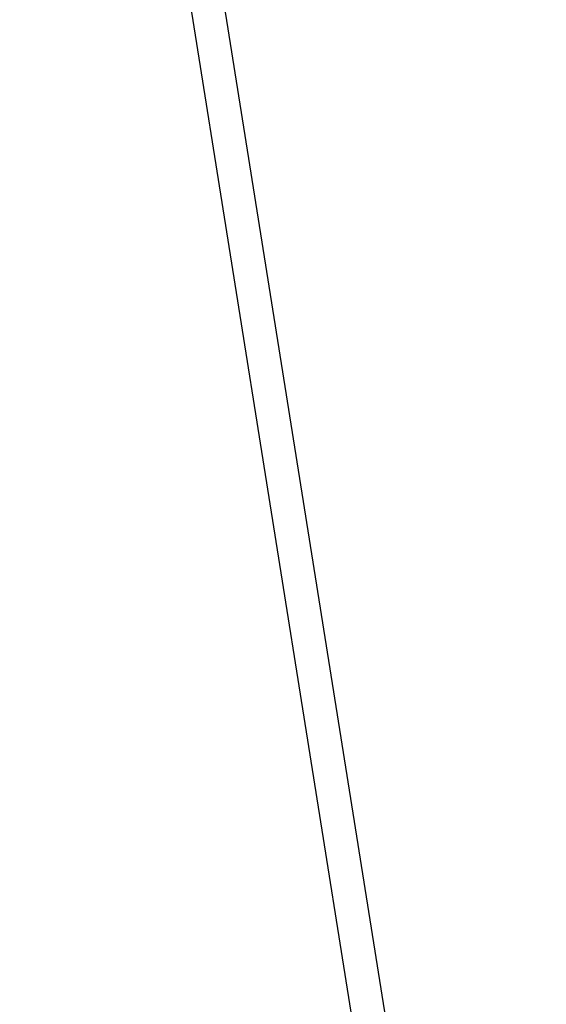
# Model space of a CAD drawing. Extents: x 447827 to 448299, y 438389 to 439851.
# Tile 83 of 116: x 447827 to 447906, y 439492 to 439641. Entities that reach past the tile are written whole.
import ezdxf

# ---------------------------------------------------------------- set-up
doc = ezdxf.new("R2010")
doc.units = 0
doc.header["$LTSCALE"] = 2
doc.header["$MEASUREMENT"] = 0
doc.linetypes.add('AUSGEZOGEN', pattern=[0])
doc.layers.get('0').update_dxf_attribs({"linetype": 'AUSGEZOGEN'})
for name, color, linetype in [('FBRTOP', 250, 'AUSGEZOGEN'), ('Planeinteilung', 250, 'CONTINUOUS'), ('RAHMEN', 7, 'AUSGEZOGEN')]:
    doc.layers.add(name, color=color, linetype=linetype)

# ---------------------------------------------------------------- blocks, each defined once
blk = doc.blocks.new('1135297')
blk.add_line((0, 0), (1135, 0))
at = {"layer": 'RAHMEN'}
blk.add_line((25, 5), (950, 5), dxfattribs=at)

msp = doc.modelspace()

# ---------------------------------------------------------------- linework, layer by layer
at = {"layer": 'FBRTOP'}
for points in [[(448034.37, 439384.93, -0.000001), (448050.09, 439286.17, -0.000002), (448057.94, 439236.79), (448081.52, 439088.65, 0.000001), (448091.34, 439026.93, -0.000001), (448101.16, 438965.21, -0.000001), (448105.09, 438940.52, 0.000002), (448109.02, 438915.83, 0.000007), (448110.98, 438903.48, -0.000017)], [(448068.2, 439390.31, -0.000001), (448083.91, 439291.55, -0.000002), (448091.77, 439242.17), (448115.34, 439094.04, 0.000001), (448125.16, 439032.31, -0.000001), (448134.98, 438970.59, -0.000001), (448138.91, 438945.9, 0.000002), (448142.84, 438921.21, 0.000007), (448144.8, 438908.87, -0.000017)]]:
    msp.add_lwpolyline(points, format="xyb", dxfattribs=at)

# ---------------------------------------------------------------- block references
at = {"layer": 'Planeinteilung', "linetype": 'Continuous', "rotation": 279.041149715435}
msp.add_blockref('1135297', (447827.12, 439804.72), dxfattribs=at)

doc.saveas('drawing.dxf')
